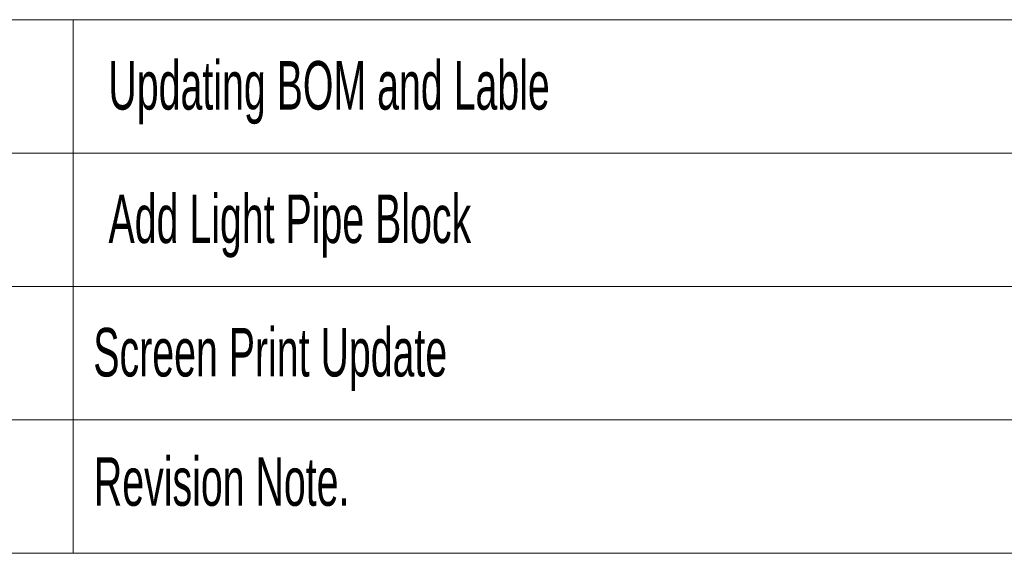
# Paper-space layout 'Sheet2' of a CAD drawing. Header units: millimetres. Extents: x 0 to 420, y 0 to 297.
# Tile 2 of 36: x 56 to 115, y 7 to 39. Entities that reach past the tile are written whole.
import ezdxf

# ---------------------------------------------------------------- set-up
doc = ezdxf.new("R2010")
doc.units = ezdxf.units.MM
doc.styles.add('SLDTEXTSTYLE1', font='TXT', dxfattribs={"width": 0.605})

psp = doc.layouts.new('Sheet2')

# ---------------------------------------------------------------- linework, layer by layer
at = {"color": 7, "linetype": 'Continuous', "lineweight": 0}
for p, q in [((7, 39), (413, 39)), ((59, 39), (59, 7)), ((7, 31), (154, 31)), ((7, 23), (154, 23)), ((7, 15), (154, 15)), ((7, 7), (413, 7))]:
    psp.add_line(p, q, dxfattribs=at)

# ---------------------------------------------------------------- texts
at = {"color": 7, "linetype": 'Continuous', "lineweight": 0, "attachment_point": 1, "style": 'SLDTEXTSTYLE1'}
for s, insert, char_height in [('M.Mahanrad', (37.08, 36.523), 2.9104), ('Updating BOM and Lable', (61.105, 36.518), 2.91042), ('Add Light Pipe Block', (61.11, 28.514), 2.91042), ('Screen Print Update', (60.2, 20.514), 2.91042), ('Revision Note.', (60.234, 12.761), 2.91042)]:
    psp.add_mtext(s, dxfattribs=dict(at, insert=insert, char_height=char_height))

doc.saveas('drawing.dxf')
